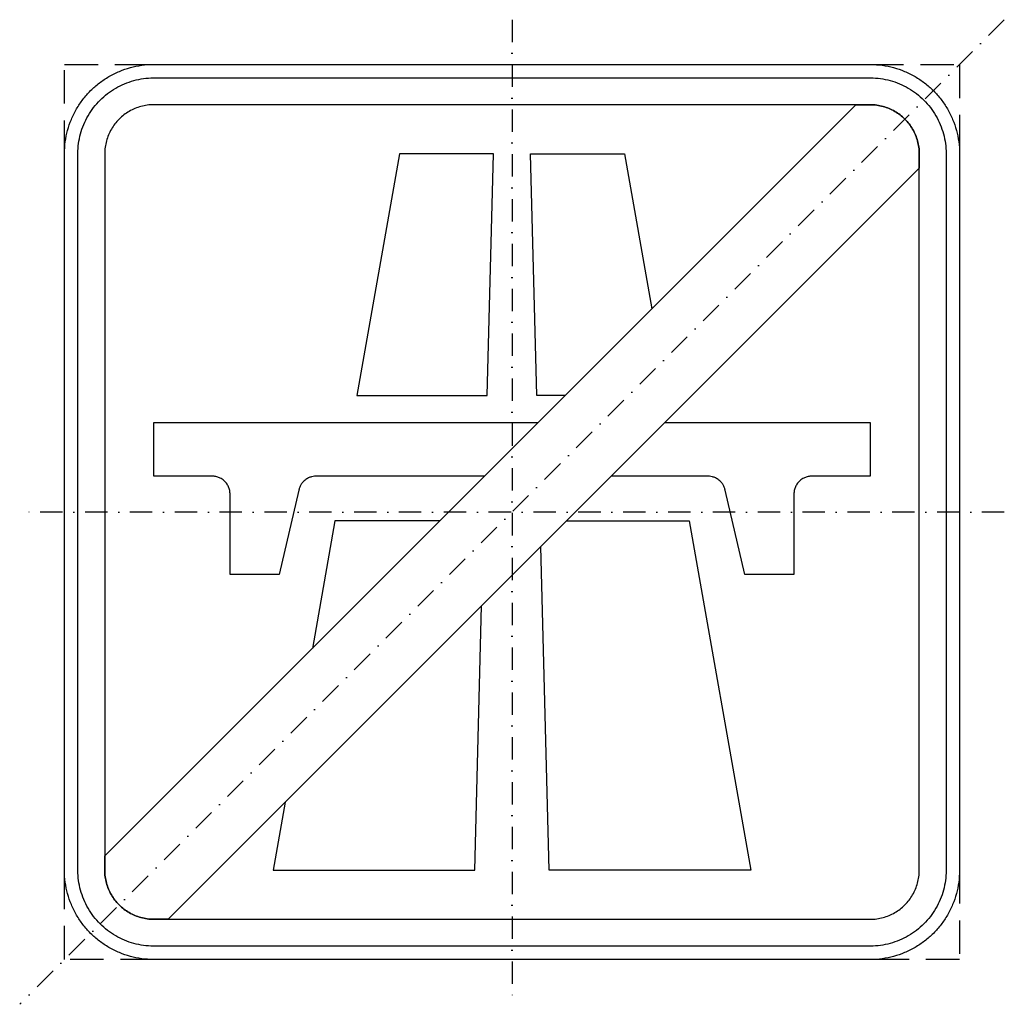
# Model space of a CAD drawing. Header units: millimetres. Extents: x -50 to 1050, y -50 to 1050.
import ezdxf

# ---------------------------------------------------------------- set-up
doc = ezdxf.new("R2010")
doc.units = ezdxf.units.MM
doc.header["$LTSCALE"] = 5
doc.linetypes.add('ČERCHOVANÁX2', pattern=[2, 1, -0.5, 0, -0.5])
doc.linetypes.add('ČÁRKOVANÁX2', pattern=[1.5, 1, -0.5])
doc.layers.add('Značka', color=7, linetype='Continuous')

msp = doc.modelspace()

# ---------------------------------------------------------------- linework, layer by layer
at = {"layer": 'Značka', "color": 6, "linetype": 'ČERCHOVANÁX2', "ltscale": 5}
for points in [[(1050, 1050), (-50, -50)], [(500, 1050), (500, -50)], [(1050, 500), (-50, 500)]]:
    msp.add_lwpolyline(points, dxfattribs=at)
at = {"layer": 'Značka', "color": 3}
for points in [[(100, 0), (99.607, 0.00117), (99.215, 0.00308, -0.0321801), (86.3022, 0.90755, -0.0354432), (73.6127, 3.54426, -0.0362667), (61.3409, 7.6932, -0.0344205), (49.7734, 13.5287, -0.0337216), (38.9958, 20.7151, -0.0340847), (29.2893, 29.2893, -0.0342086), (20.7069, 38.9936, -0.0342292), (13.5287, 49.7734, -0.0340441), (7.7349, 61.3488, -0.0334121), (3.54426, 73.6127, -0.0341269), (0.86453, 86.3082, -0.0367447), (0.00308, 99.215), (0.00108, 99.607), (0, 100), (0, 900), (0.00117, 900.393), (0.00308, 900.785, -0.0321803), (0.90755, 913.698, -0.0354431), (3.54426, 926.387, -0.0362667), (7.6932, 938.659, -0.0344215), (13.5287, 950.227, -0.0337217), (20.7151, 961.004, -0.0340868), (29.2893, 970.711, -0.0342077), (38.9936, 979.293, -0.0342306), (49.7734, 986.471, -0.0340388), (61.3488, 992.265, -0.0334117), (73.6127, 996.46, -0.0341241), (86.3082, 999.14, -0.0367409), (99.215, 1000), (99.607, 1000), (100, 1000), (900, 1000), (900.393, 1000), (900.785, 1000, -0.0321795), (913.698, 999.09, -0.0354416), (926.387, 996.46, -0.0362638), (938.659, 992.307, -0.0344162), (950.227, 986.471, -0.0337193), (961.004, 979.285, -0.0340881), (970.711, 970.711, -0.0342046), (979.293, 961.006, -0.034231), (986.471, 950.227, -0.0340406), (992.265, 938.651, -0.0334131), (996.46, 926.387, -0.0341242), (999.14, 913.692, -0.0367412), (1000, 900.785), (1000, 900.393), (1000, 900), (1000, 100), (1000, 99.607), (1000, 99.215, -0.0321792), (999.09, 86.3022, -0.0354418), (996.46, 73.6127, -0.0362638), (992.307, 61.3409, -0.0344153), (986.471, 49.7734, -0.0337192), (979.285, 38.9958, -0.034086), (970.711, 29.2893, -0.0342054), (961.006, 20.7069, -0.0342295), (950.227, 13.5287, -0.0340459), (938.651, 7.7349, -0.0334135), (926.387, 3.54426, -0.034127), (913.692, 0.86453, -0.036745), (900.785, 0.00308), (900.393, 0.00108), (900, 0), (100, 0)], [(100, 15), (99.666, 15.001), (99.332, 15.0026, -0.0321799), (88.3569, 15.7714, -0.0354431), (77.5708, 18.0126, -0.036267), (67.1398, 21.5392, -0.0344205), (57.3074, 26.4994, -0.0337214), (48.1464, 32.6078, -0.0340847), (39.8959, 39.8959, -0.0342085), (32.6009, 48.1446, -0.0342292), (26.4994, 57.3074, -0.0340447), (21.5746, 67.1465, -0.0334123), (18.0126, 77.5708, -0.0341271), (15.7348, 88.362, -0.0367448), (15.0026, 99.332), (15.0009, 99.666), (15, 100), (15, 900), (15.001, 900.334), (15.0026, 900.668, -0.03218), (15.7714, 911.643, -0.0354437), (18.0126, 922.429, -0.0362674), (21.5392, 932.86, -0.0344217), (26.4994, 942.693, -0.0337235), (32.6078, 951.854, -0.0340858), (39.8959, 960.104, -0.0342116), (48.1446, 967.399, -0.0342284), (57.3074, 973.501, -0.0340417), (67.1465, 978.425, -0.033419), (77.5708, 981.987, -0.0341261), (88.362, 984.265, -0.0367507), (99.332, 984.997), (99.666, 984.999), (100, 985), (900, 985), (900.334, 984.999), (900.668, 984.997, -0.0321848), (911.643, 984.229, -0.0354505), (922.429, 981.987, -0.0362718), (932.86, 978.461, -0.0344199), (942.693, 973.501, -0.033717), (951.854, 967.392, -0.0340842), (960.104, 960.104, -0.0342125), (967.399, 951.855, -0.03423), (973.501, 942.693, -0.0340393), (978.425, 932.854, -0.0334178), (981.987, 922.429, -0.0341261), (984.265, 911.638, -0.0367507), (984.997, 900.668), (984.999, 900.334), (985, 900), (985, 100), (984.999, 99.666), (984.997, 99.332, -0.0321847), (984.229, 88.3569, -0.0354498), (981.987, 77.5708, -0.0362714), (978.461, 67.1398, -0.0344187), (973.501, 57.3074, -0.0337149), (967.392, 48.1464, -0.0340831), (960.104, 39.8959, -0.0342094), (951.855, 32.6009, -0.0342308), (942.693, 26.4994, -0.0340424), (932.854, 21.5746, -0.0334111), (922.429, 18.0126, -0.0341271), (911.638, 15.7348, -0.0367448), (900.668, 15.0026), (900.334, 15.0009), (900, 15), (100, 15)], [(100, 45), (900, 45), (900.216, 45.0006), (900.432, 45.0017, 0.0321799), (907.534, 45.4992, 0.0354424), (914.513, 46.9493, 0.0362647), (921.263, 49.2313, 0.0344223), (927.625, 52.4408, 0.033717), (933.552, 56.3933, 0.034088), (938.891, 61.1091, 0.0342122), (943.611, 66.4465, 0.0342287), (947.559, 72.3754, 0.0340415), (950.746, 78.7418, 0.0334124), (953.051, 85.487, 0.0341249), (954.525, 92.4695, 0.0367432), (954.998, 99.568), (954.999, 99.784), (955, 100), (955, 900), (954.999, 900.216), (954.998, 900.432, 0.0321879), (954.501, 907.534, 0.0354456), (953.051, 914.513, 0.0362718), (950.769, 921.263, 0.0344171), (947.559, 927.625, 0.0337226), (943.607, 933.552, 0.0340953), (938.891, 938.891, 0.0342116), (933.554, 943.611, 0.0342288), (927.625, 947.559, 0.0340381), (921.258, 950.746, 0.0334112), (914.513, 953.051, 0.0341259), (907.53, 954.525, 0.0367438), (900.432, 954.998), (900.216, 954.999), (900, 955), (100, 955), (99.784, 954.999), (99.568, 954.998, 0.0321877), (92.4662, 954.501, 0.035446), (85.487, 953.051, 0.036274), (78.7375, 950.769, 0.0344162), (72.3754, 947.559, 0.0337272), (66.4477, 943.607, 0.0340918), (61.1091, 938.891, 0.0342077), (56.3888, 933.554, 0.0342302), (52.4408, 927.625, 0.0340405), (49.2542, 921.258, 0.0334112), (46.9493, 914.513, 0.0341286), (45.4755, 907.53, 0.036746), (45.0017, 900.432), (45.0006, 900.216), (45, 900), (45, 100), (45.0006, 99.784), (45.0017, 99.568, 0.0321797), (45.4992, 92.4662, 0.0354429), (46.9493, 85.487, 0.0362669), (49.2313, 78.7375, 0.0344214), (52.4408, 72.3754, 0.0337215), (56.3933, 66.4477, 0.0340845), (61.1091, 61.1091, 0.0342083), (66.4465, 56.3888, 0.0342301), (72.3754, 52.4408, 0.0340439), (78.7418, 49.2542, 0.0334124), (85.487, 46.9493, 0.0341275), (92.4695, 45.4755, 0.0367453), (99.568, 45.0017), (99.784, 45.0006), (100, 45)], [(469.289, 540), (281.304, 540), (280.409, 539.971), (279.515, 539.92, 0.0477491), (275.995, 539.304, 0.0480248), (272.642, 538.027, 0.0595575), (268.841, 535.674, 0.0584029), (265.688, 532.496, 0.048249), (263.672, 529.52, 0.0523728), (262.298, 526.225, 0.0103783), (262.045, 525.365), (261.817, 524.499), (240, 430), (185, 430), (185, 520, 0.00359019), (184.96, 521.046, 0.0107303), (184.89, 522.091, 0.0557093), (184.051, 526.178, 0.0561621), (182.321, 530, 0.0696868), (179.17, 534.162, 0.0683655), (175, 537.32, 0.0564266), (171.178, 539.076, 0.0611008), (167.091, 539.89), (166.046, 539.962), (165, 540), (100, 540), (100, 600), (529.289, 600)], [(670.711, 600), (900, 600), (900, 540), (835, 540, 0.00350279), (833.954, 539.96, 0.0106721), (832.909, 539.89, 0.0557236), (828.822, 539.051, 0.0561653), (825, 537.32, 0.0697007), (820.838, 534.17, 0.0683639), (817.68, 530, 0.056428), (815.924, 526.178, 0.0611003), (815.11, 522.091), (815.038, 521.046), (815, 520), (815, 430), (760, 430), (738.183, 524.499)], [(738.183, 524.499), (737.953, 525.365), (737.702, 526.225, 0.0477551), (736.311, 529.516, 0.048024), (734.312, 532.496, 0.0595797), (731.165, 535.669, 0.0583902), (727.358, 538.027, 0.0482355), (724.005, 539.322, 0.0523852), (720.485, 539.92, 0.010367), (719.591, 539.972, 0.00341208), (718.696, 540), (610.711, 540)]]:
    msp.add_lwpolyline(points, format="xyb", dxfattribs=at)
at = {"layer": 'Značka', "color": 7, "linetype": 'ČÁRKOVANÁX2', "ltscale": 7.5}
msp.add_lwpolyline([(0, 0), (0, 1000), (1000, 1000), (1000, 0), (0, 0)], dxfattribs=at)
at = {"layer": 'Značka', "color": 1}
msp.add_lwpolyline([(45, 115.711), (884.289, 955), (900, 955), (900.216, 954.999), (900.432, 954.998, -0.0321879), (907.534, 954.501, -0.0354456), (914.513, 953.051, -0.0362718), (921.263, 950.769, -0.0344171), (927.625, 947.559, -0.0337226), (933.552, 943.607, -0.0340953), (938.891, 938.891, -0.0342116), (943.611, 933.554, -0.0342288), (947.559, 927.625, -0.0340381), (950.746, 921.258, -0.0334112), (953.051, 914.513, -0.0341259), (954.525, 907.53, -0.0367438), (954.998, 900.432), (954.999, 900.216), (955, 900), (955, 884.289), (115.711, 45), (100, 45), (99.784, 45.0006), (99.568, 45.0017, -0.0321797), (92.4662, 45.4992, -0.0354429), (85.487, 46.9493, -0.0362669), (78.7375, 49.2313, -0.0344214), (72.3754, 52.4408, -0.0337215), (66.4477, 56.3933, -0.0340845), (61.1091, 61.1091, -0.0342083), (56.3888, 66.4465, -0.0342301), (52.4408, 72.3754, -0.0340439), (49.2542, 78.7418, -0.0334124), (46.9493, 85.487, -0.0341275), (45.4755, 92.4695, -0.0367453), (45.0017, 99.568), (45.0006, 99.784), (45, 100), (45, 115.711)], format="xyb", dxfattribs=at)
at = {"layer": 'Značka', "color": 3}
for points in [[(326.746, 630), (472.172, 630), (479.242, 900), (374.355, 900), (326.746, 630)], [(559.289, 630), (527.828, 630), (520.758, 900), (625.645, 900), (656.17086, 726.88186)], [(419.289, 490), (302.061, 490), (276.96532, 347.67632)], [(560.711, 490), (697.939, 490), (766.707, 100)], [(766.707, 100), (541.707, 100), (532.23959, 461.52859)], [(233.293, 100), (458.293, 100), (466.02648, 395.31548)], [(246.69029, 175.97929), (233.293, 100)]]:
    msp.add_lwpolyline(points, dxfattribs=at)

doc.saveas('drawing.dxf')
